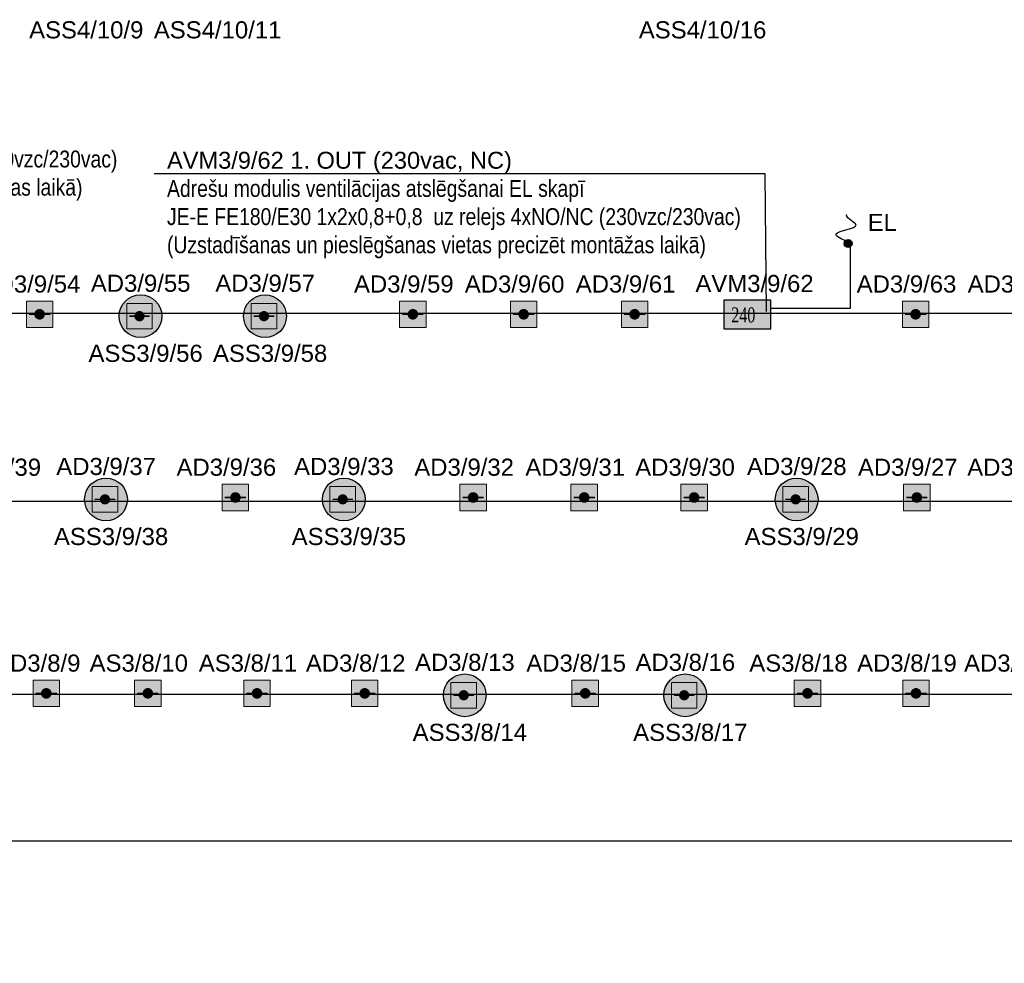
# Model space of a CAD drawing. Header units: millimetres. Extents: x -197461 to 862495, y -970068 to 63888.
# Tile 7 of 205: x -122060 to -109893, y -688896 to -677240. Entities that reach past the tile are written whole.
import ezdxf
from ezdxf import colors
from ezdxf.entities.mleader import LeaderData, LeaderLine
from ezdxf.math import Vec2, Vec3

# ---------------------------------------------------------------- set-up
doc = ezdxf.new("R2010")
doc.units = ezdxf.units.MM
doc.layers.get('0').update_dxf_attribs({"linetype": 'CONTINUOUS'})
doc.layers.add('S-STRS', color=7, linetype='CONTINUOUS', lineweight=9)
doc.layers.add('UAS', color=240, linetype='CONTINUOUS')
doc.styles.add('ARIAL', font='arialbd.ttf')
doc.styles.add('Karlis_times', font='times.ttf', dxfattribs={"height": 2.2})

# ---------------------------------------------------------------- blocks, each defined once
blk = doc.blocks.new('AD-proj')
at = {"lineweight": 5}
blk.add_lwpolyline([(-250, -250), (250, -250), (250, 250), (-250, 250)], close=True, dxfattribs=at)
at = {"const_width": 30}
blk.add_lwpolyline([(-200, 0), (200, 0)], dxfattribs=at)
at = {"const_width": 100}
blk.add_lwpolyline([(-50, 0, 1), (50, 0, 1)], format="xyb", close=True, dxfattribs=at)

msp = doc.modelspace()

# ---------------------------------------------------------------- hatches: boundary and pattern name
at = {"layer": 'S-STRS', "true_color": 0xffffff}
h = msp.add_hatch(dxfattribs=at)
h.set_pattern_fill('ANGLE', scale=0.5625)
h.set_pattern_definition([(0, (4398949.0553, 5326782.915), (0, 3.9290625), [2.8575, -1.0715625]), (90, (4398949.0553, 5326782.915), (-3.9290625, 2e-16), [2.8575, -1.0715625])])
h.paths.add_polyline_path([(-113360.8058, -680703.18933), (-113360.7437, -681059.00965), (-112777.4449, -681059.00965), (-112777.50701, -680703.12723)])
at = {"layer": 'UAS'}
h = msp.add_hatch(color=1, dxfattribs=at)
h.dxf.hatch_style = 1
h.paths.add_polyline_path([(-111872.38922, -680004.57003, 1), (-111774.15806, -680004.57003, 1)])
at = {"layer": 'UAS', "lineweight": 50, "true_color": 0xffffff}
h = msp.add_hatch(color=7, dxfattribs=at)
h.dxf.hatch_style = 1
h.paths.add_polyline_path([(-121847.22344, -680879.06878), (-121781.7525, -680879.06878, 1)], flags=16)
h.paths.add_polyline_path([(-121650.81062, -681042.74613), (-121650.81062, -680715.39143), (-121978.16532, -680715.39143), (-121978.16532, -681042.74613)])
h = msp.add_hatch(color=7, dxfattribs=at)
h.dxf.hatch_style = 1
h.paths.add_polyline_path([(-120548.28188, -680902.32092, -1), (-120611.36881, -680902.32092, -1)], flags=0)
h.paths.add_polyline_path([(-120737.54268, -680744.60358), (-120737.54268, -681060.03825), (-120422.10801, -681060.03825), (-120422.10801, -680744.60358)], flags=16)
h.paths.add_polyline_path([(-120303.24417, -680903.03809, 1), (-120831.29148, -680903.03809, 1)])
h.paths.add_polyline_path([(-120422.10801, -681060.03825), (-120737.54268, -681060.03825), (-120737.54268, -680744.60358), (-120422.10801, -680744.60358)], flags=16)
at = {"layer": 'UAS', "lineweight": 50, "true_color": 0xc7c8ca}
h = msp.add_hatch(color=9, dxfattribs=at)
h.dxf.hatch_style = 1
h.paths.add_polyline_path([(-119009.90725, -680902.32092, -1), (-119072.99419, -680902.32092, -1)], flags=0)
h.paths.add_polyline_path([(-119199.16805, -680744.60358), (-119199.16805, -681060.03825), (-118883.73339, -681060.03825), (-118883.73339, -680744.60358)], flags=16)
h.paths.add_polyline_path([(-118764.86954, -680903.03809, 1), (-119292.91685, -680903.03809, 1)])
h.paths.add_polyline_path([(-118883.73339, -681060.03825), (-119199.16805, -681060.03825), (-119199.16805, -680744.60358), (-118883.73339, -680744.60358)], flags=16)
at = {"layer": 'UAS', "lineweight": 50, "true_color": 0xffffff}
h = msp.add_hatch(color=7, dxfattribs=at)
h.dxf.hatch_style = 1
h.paths.add_polyline_path([(-117234.4321, -680879.06878), (-117168.96116, -680879.06878, 1)], flags=16)
h.paths.add_polyline_path([(-117038.01928, -681042.74613), (-117038.01928, -680715.39143), (-117365.37398, -680715.39143), (-117365.37398, -681042.74613)])
h = msp.add_hatch(color=7, dxfattribs=at)
h.dxf.hatch_style = 1
h.paths.add_polyline_path([(-115865.47388, -680879.06878), (-115800.00294, -680879.06878, 1)], flags=16)
h.paths.add_polyline_path([(-115669.06106, -681042.74613), (-115669.06106, -680715.39143), (-115996.41576, -680715.39143), (-115996.41576, -681042.74613)])
h = msp.add_hatch(color=7, dxfattribs=at)
h.dxf.hatch_style = 1
h.paths.add_polyline_path([(-114494.06035, -680879.06878), (-114428.58941, -680879.06878, 1)], flags=16)
h.paths.add_polyline_path([(-114297.64753, -681042.74613), (-114297.64753, -680715.39143), (-114625.00223, -680715.39143), (-114625.00223, -681042.74613)])
h = msp.add_hatch(color=7, dxfattribs=at)
h.dxf.hatch_style = 1
h.paths.add_polyline_path([(-111022.43582, -680879.06878), (-110956.96488, -680879.06878, 1)], flags=16)
h.paths.add_polyline_path([(-110826.02301, -681042.74613), (-110826.02301, -680715.39143), (-111153.3777, -680715.39143), (-111153.3777, -681042.74613)])
at = {"layer": 'UAS', "lineweight": 50, "true_color": 0xc7c8ca}
h = msp.add_hatch(color=9, dxfattribs=at)
h.dxf.hatch_style = 1
h.paths.add_polyline_path([(-120975.07618, -683165.53274, -1), (-121038.16312, -683165.53274, -1)], flags=0)
h.paths.add_polyline_path([(-121164.33698, -683007.81541), (-121164.33698, -683323.25007), (-120848.90232, -683323.25007), (-120848.90232, -683007.81541)], flags=16)
h.paths.add_polyline_path([(-120730.03847, -683166.24992, 1), (-121258.08578, -683166.24992, 1)])
h.paths.add_polyline_path([(-120848.90232, -683323.25007), (-121164.33698, -683323.25007), (-121164.33698, -683007.81541), (-120848.90232, -683007.81541)], flags=16)
at = {"layer": 'UAS', "lineweight": 50, "true_color": 0xffffff}
h = msp.add_hatch(color=7, dxfattribs=at)
h.dxf.hatch_style = 1
h.paths.add_polyline_path([(-118036.99057, -683165.53274, -1), (-118100.0775, -683165.53274, -1)], flags=0)
h.paths.add_polyline_path([(-118226.25137, -683007.81541), (-118226.25137, -683323.25007), (-117910.81671, -683323.25007), (-117910.81671, -683007.81541)], flags=16)
h.paths.add_polyline_path([(-117791.95286, -683166.24992, 1), (-118320.00017, -683166.24992, 1)])
h.paths.add_polyline_path([(-117910.81671, -683323.25007), (-118226.25137, -683323.25007), (-118226.25137, -683007.81541), (-117910.81671, -683007.81541)], flags=16)
h = msp.add_hatch(color=7, dxfattribs=at)
h.dxf.hatch_style = 1
h.paths.add_polyline_path([(-112440.54057, -683165.53274, -1), (-112503.6275, -683165.53274, -1)], flags=0)
h.paths.add_polyline_path([(-112629.80137, -683007.81541), (-112629.80137, -683323.25007), (-112314.3667, -683323.25007), (-112314.3667, -683007.81541)], flags=16)
h.paths.add_polyline_path([(-112195.50286, -683166.24992, 1), (-112723.55017, -683166.24992, 1)])
h.paths.add_polyline_path([(-112314.3667, -683323.25007), (-112629.80137, -683323.25007), (-112629.80137, -683007.81541), (-112314.3667, -683007.81541)], flags=16)
h = msp.add_hatch(color=7, dxfattribs=at)
h.dxf.hatch_style = 1
h.paths.add_polyline_path([(-119427.33105, -683142.2806), (-119361.86012, -683142.2806, 1)], flags=16)
h.paths.add_polyline_path([(-119230.91824, -683305.95795), (-119230.91824, -682978.60325), (-119558.27293, -682978.60325), (-119558.27293, -683305.95795)])
h = msp.add_hatch(color=7, dxfattribs=at)
h.dxf.hatch_style = 1
h.paths.add_polyline_path([(-116489.24544, -683142.2806), (-116423.77451, -683142.2806, 1)], flags=16)
h.paths.add_polyline_path([(-116292.83263, -683305.95795), (-116292.83263, -682978.60325), (-116620.18732, -682978.60325), (-116620.18732, -683305.95795)])
h = msp.add_hatch(color=7, dxfattribs=at)
h.dxf.hatch_style = 1
h.paths.add_polyline_path([(-115116.91117, -683142.2806), (-115051.44023, -683142.2806, 1)], flags=16)
h.paths.add_polyline_path([(-114920.49835, -683305.95795), (-114920.49835, -682978.60325), (-115247.85305, -682978.60325), (-115247.85305, -683305.95795)])
h = msp.add_hatch(color=7, dxfattribs=at)
h.dxf.hatch_style = 1
h.paths.add_polyline_path([(-113759.06323, -683142.2806), (-113693.59229, -683142.2806, 1)], flags=16)
h.paths.add_polyline_path([(-113562.65041, -683305.95795), (-113562.65041, -682978.60325), (-113890.00511, -682978.60325), (-113890.00511, -683305.95795)])
h = msp.add_hatch(color=7, dxfattribs=at)
h.dxf.hatch_style = 1
h.paths.add_polyline_path([(-111007.2129, -683142.2806), (-110941.74196, -683142.2806, 1)], flags=16)
h.paths.add_polyline_path([(-110810.80008, -683305.95795), (-110810.80008, -682978.60325), (-111138.15478, -682978.60325), (-111138.15478, -683305.95795)])
at = {"layer": 'UAS', "lineweight": 50, "true_color": 0xc7c8ca}
h = msp.add_hatch(color=9, dxfattribs=at)
h.dxf.hatch_style = 1
h.paths.add_polyline_path([(-116542.13632, -685585.04588, -1), (-116605.22325, -685585.04588, -1)], flags=0)
h.paths.add_polyline_path([(-116731.39712, -685427.32854), (-116731.39712, -685742.76321), (-116415.96245, -685742.76321), (-116415.96245, -685427.32854)], flags=16)
h.paths.add_polyline_path([(-116297.09861, -685585.76305, 1), (-116825.14592, -685585.76305, 1)])
h.paths.add_polyline_path([(-116415.96245, -685742.76321), (-116731.39712, -685742.76321), (-116731.39712, -685427.32854), (-116415.96245, -685427.32854)], flags=16)
h = msp.add_hatch(color=9, dxfattribs=at)
h.dxf.hatch_style = 1
h.paths.add_polyline_path([(-113817.72408, -685585.04588, -1), (-113880.81101, -685585.04588, -1)], flags=0)
h.paths.add_polyline_path([(-114006.98488, -685427.32854), (-114006.98488, -685742.76321), (-113691.55021, -685742.76321), (-113691.55021, -685427.32854)], flags=16)
h.paths.add_polyline_path([(-113572.68637, -685585.76305, 1), (-114100.73368, -685585.76305, 1)])
h.paths.add_polyline_path([(-113691.55021, -685742.76321), (-114006.98488, -685742.76321), (-114006.98488, -685427.32854), (-113691.55021, -685427.32854)], flags=16)
at = {"layer": 'UAS', "lineweight": 50, "true_color": 0xffffff}
h = msp.add_hatch(color=7, dxfattribs=at)
h.dxf.hatch_style = 1
h.paths.add_polyline_path([(-121764.04981, -685561.79374), (-121698.57887, -685561.79374, 1)], flags=16)
h.paths.add_polyline_path([(-121567.63699, -685725.47109), (-121567.63699, -685398.11639), (-121894.99168, -685398.11639), (-121894.99168, -685725.47109)])
h = msp.add_hatch(color=7, dxfattribs=at)
h.dxf.hatch_style = 1
h.paths.add_polyline_path([(-120509.57042, -685561.79374), (-120444.09948, -685561.79374, 1)], flags=16)
h.paths.add_polyline_path([(-120313.15761, -685725.47109), (-120313.15761, -685398.11639), (-120640.5123, -685398.11639), (-120640.5123, -685725.47109)])
h = msp.add_hatch(color=7, dxfattribs=at)
h.dxf.hatch_style = 1
h.paths.add_polyline_path([(-119160.43883, -685561.79374), (-119094.96789, -685561.79374, 1)], flags=16)
h.paths.add_polyline_path([(-118964.02601, -685725.47109), (-118964.02601, -685398.11639), (-119291.38071, -685398.11639), (-119291.38071, -685725.47109)])
h = msp.add_hatch(color=7, dxfattribs=at)
h.dxf.hatch_style = 1
h.paths.add_polyline_path([(-117829.35377, -685561.79374), (-117763.88283, -685561.79374, 1)], flags=16)
h.paths.add_polyline_path([(-117632.94095, -685725.47109), (-117632.94095, -685398.11639), (-117960.29565, -685398.11639), (-117960.29565, -685725.47109)])
h = msp.add_hatch(color=7, dxfattribs=at)
h.dxf.hatch_style = 1
h.paths.add_polyline_path([(-115104.94153, -685561.79374), (-115039.47059, -685561.79374, 1)], flags=16)
h.paths.add_polyline_path([(-114908.52872, -685725.47109), (-114908.52872, -685398.11639), (-115235.88341, -685398.11639), (-115235.88341, -685725.47109)])
h = msp.add_hatch(color=7, dxfattribs=at)
h.dxf.hatch_style = 1
h.paths.add_polyline_path([(-112357.75629, -685561.79374), (-112292.28536, -685561.79374, 1)], flags=16)
h.paths.add_polyline_path([(-112161.34348, -685725.47109), (-112161.34348, -685398.11639), (-112488.69817, -685398.11639), (-112488.69817, -685725.47109)])
h = msp.add_hatch(color=7, dxfattribs=at)
h.dxf.hatch_style = 1
h.paths.add_polyline_path([(-111017.58659, -685561.79374), (-110952.11565, -685561.79374, 1)], flags=16)
h.paths.add_polyline_path([(-110821.17377, -685725.47109), (-110821.17377, -685398.11639), (-111148.52846, -685398.11639), (-111148.52846, -685725.47109)])

# ---------------------------------------------------------------- linework, layer by layer
at = {"layer": 'UAS', "color": 1}
msp.add_lwpolyline([(-132751.52693, -700833.8171), (-130933.00141, -700833.8171), (-130933.00141, -687382.16858), (-60974.58347, -687382.16858), (-60974.58347, -685557.34591), (-105416.74223, -685557.34591), (-105416.74223, -683122.64493), (-61063.77261, -683122.64493), (-61063.77261, -680867.69462), (-130762.66426, -680867.69462), (-130762.66426, -683188.34767), (-105616.17481, -683188.34767), (-105616.17481, -685576.06646), (-131263.54755, -685576.06646), (-131263.54755, -700601.07585), (-132767.3023, -700601.07585)], dxfattribs=at)
msp.add_circle((-111823.27364, -680004.57003), 49.11558, dxfattribs=at)
at = {"layer": 'UAS', "color": 1, "lineweight": 30}
for centre in [(-120567.26783, -680903.03809), (-119028.8932, -680903.03809), (-120994.06213, -683166.24992), (-118055.97652, -683166.24992), (-112459.52652, -683166.24992), (-116561.12226, -685585.76305), (-113836.71003, -685585.76305)]:
    msp.add_circle(centre, 264.02365, dxfattribs=at)
at = {"layer": 'UAS', "color": 1}
msp.add_spline([(-111819.55202, -679984.89409), (-111971.18122, -679886.6108), (-111725.30657, -679773.98415), (-111844.15012, -679647.0302), (-111844.15012, -679644.99033)], degree=3, dxfattribs=at)

# ---------------------------------------------------------------- block references
at = {"layer": 'UAS'}
for p, xscale, yscale, zscale in [((-121814.48797, -680879.06878), 0.6547093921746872, 0.6547093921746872, 0.6547093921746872), ((-117201.69663, -680879.06878), 0.6547093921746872, 0.6547093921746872, 0.6547093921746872), ((-115832.73841, -680879.06878), 0.6547093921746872, 0.6547093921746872, 0.6547093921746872), ((-114461.32488, -680879.06878), 0.6547093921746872, 0.6547093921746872, 0.6547093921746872), ((-110989.70035, -680879.06878), 0.6547093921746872, 0.6547093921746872, 0.6547093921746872), ((-120579.82535, -680902.32092), 0.6308693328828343, 0.6308693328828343, 0.6308693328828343), ((-119041.45072, -680902.32092), 0.6308693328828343, 0.6308693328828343, 0.6308693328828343), ((-121006.61965, -683165.53274), 0.6308693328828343, 0.6308693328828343, 0.6308693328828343), ((-119394.59559, -683142.2806), 0.6547093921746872, 0.6547093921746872, 0.6547093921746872), ((-118068.53404, -683165.53274), 0.6308693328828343, 0.6308693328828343, 0.6308693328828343), ((-116456.50998, -683142.2806), 0.6547093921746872, 0.6547093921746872, 0.6547093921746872), ((-115084.1757, -683142.2806), 0.6547093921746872, 0.6547093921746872, 0.6547093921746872), ((-113726.32776, -683142.2806), 0.6547093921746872, 0.6547093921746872, 0.6547093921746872), ((-112472.08404, -683165.53274), 0.6308693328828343, 0.6308693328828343, 0.6308693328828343), ((-110974.47743, -683142.2806), 0.6547093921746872, 0.6547093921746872, 0.6547093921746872), ((-121731.31434, -685561.79374), 0.6547093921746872, 0.6547093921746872, 0.6547093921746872), ((-120476.83495, -685561.79374), 0.6547093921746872, 0.6547093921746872, 0.6547093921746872), ((-119127.70336, -685561.79374), 0.6547093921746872, 0.6547093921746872, 0.6547093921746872), ((-117796.6183, -685561.79374), 0.6547093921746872, 0.6547093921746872, 0.6547093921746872), ((-116573.67978, -685585.04588), 0.6308693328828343, 0.6308693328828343, 0.6308693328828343), ((-115072.20606, -685561.79374), 0.6547093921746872, 0.6547093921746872, 0.6547093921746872), ((-113849.26755, -685585.04588), 0.6308693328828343, 0.6308693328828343, 0.6308693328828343), ((-112325.02083, -685561.79374), 0.6547093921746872, 0.6547093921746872, 0.6547093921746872), ((-110984.85112, -685561.79374), 0.6547093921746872, 0.6547093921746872, 0.6547093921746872)]:
    msp.add_blockref('AD-proj', p, dxfattribs=dict(at, xscale=xscale, yscale=yscale, zscale=zscale))

# ---------------------------------------------------------------- texts
at = {"layer": 'UAS', "color": 1, "style": 'Karlis_times', "width": 0.7}
msp.add_text('240', height=186.805669, dxfattribs=at).set_placement((-113266.57147, -680980.496))
at = {"layer": 'UAS', "color": 251, "linetype": 'Continuous', "lineweight": 20, "true_color": 0x636466, "char_height": 211.43847656, "attachment_point": 5, "style": 'ARIAL', "bg_fill": 3, "box_fill_scale": 1.1, "bg_fill_color": 256, "bg_fill_transparency": 0}
for s, insert, width in [('\\A1;{\\fArial|b0|i0|c186|p34;\\C1;ASS\\fArial|b0|i0|c0|p34;4\\fArial|b0|i0|c186|p34;/\\fArial|b0|i0|c0|p34;10\\fArial|b0|i0|c186|p34;/\\fArial|b0|i0|c0|p34;9}', (-121237.83262, -677366.92548), 1193.7764465), ('\\A1;{\\fArial|b0|i0|c186|p34;\\C1;ASS\\fArial|b0|i0|c0|p34;4\\fArial|b0|i0|c186|p34;/\\fArial|b0|i0|c0|p34;10\\fArial|b0|i0|c186|p34;/\\fArial|b0|i0|c0|p34;11}', (-119614.56564, -677366.92548), 1193.7764465), ('\\A1;{\\fArial|b0|i0|c186|p34;\\C1;ASS\\fArial|b0|i0|c0|p34;4\\fArial|b0|i0|c186|p34;/\\fArial|b0|i0|c0|p34;10\\fArial|b0|i0|c186|p34;/\\fArial|b0|i0|c0|p34;16}', (-113621.58303, -677366.92548), 1193.7764465), ('\\A1;{\\fArial|b0|i0|c186|p34;\\C1;AD\\fArial|b0|i0|c0|p34;3\\fArial|b0|i0|c186|p34;/\\fArial|b0|i0|c0|p34;9\\fArial|b0|i0|c186|p34;/\\fArial|b0|i0|c0|p34;64}', (-109730.15529, -680506.41123), 1215.9875825)]:
    msp.add_mtext(s, dxfattribs=dict(at, insert=insert, width=width))

# ---------------------------------------------------------------- leaders
at = {"layer": 'UAS', "color": 18, "true_color": 0x000000}
ml = msp.add_multileader_mtext('Standard', dxfattribs=at)
ml.set_content('\\A1;{\\fArial|b0|i0|c186|p34;\\C1;AVM3/9/48 \\C7;1. OUT (230vac, NC)\\fArial|b0|i0|c0|p34;\\P\\fArial Narrow|b0|i0|c0|p34;\\C256;\\c0;Adre\\fArial Narrow|b0|i0|c186|p34;šu modulis ventilācijas atslēgšanai EL skapī\\fArial Narrow|b0|i0|c0|p34;\\P\\fArial Narrow|b0|i0|c186|p34;JE-E FE180/E30 1x2x0,8+0,8 \\fArial Narrow|b0|i0|c0|p34; uz relejs 4xNO/NC (230vzc/230vac)\\fArial Narrow|b0|i0|c186|p34;\\P\\fArial Narrow|b0|i0|c0|p34;(\\fArial Narrow|b0|i0|c186|p34;Uzstadīšanas un pieslēgšanas vietas precizēt montāžas laikā)}', color=(41, 19, 236))
ml.set_leader_properties()
ml.build(insert=Vec2(0, 0))
ml.multileader.update_dxf_attribs({"text_right_attachment_type": 6, "dogleg_length": 0.36, "arrow_head_size": 166.99834})
ctx = ml.context
ctx.base_point, ctx.char_height, ctx.arrow_head_size, ctx.landing_gap_size, ctx.plane_origin = Vec3(-128027.19013, -678295.79214), 208.74792195, 166.99834, 83.49917, Vec3(-123161.86269, -706038.69463)
ctx.right_attachment = 6
notes = []
notes.append((ctx, [(0, (1, 1, 0), (-128263.16519, -678295.79214), (1, 0), 235.97506, [(0, [(-128488.55592, -680832.95173)], 0, [])])]))
ctx.mtext.insert, ctx.mtext.width, ctx.mtext.flow_direction = Vec3(-127943.69096, -678160.73252), 7158.7904369, 5
for ctx, leaders in notes:
    for number, flags, end, landing, length, lines in leaders:
        leader = LeaderData()
        leader.index, (leader.has_last_leader_line, leader.has_dogleg_vector, leader.attachment_direction) = number, flags
        leader.last_leader_point, leader.dogleg_vector, leader.dogleg_length = Vec3(end), Vec3(landing), length
        for number, points, colour, breaks in lines:
            line = LeaderLine()
            line.index, line.vertices, line.color, line.breaks = number, Vec3.list(points), colors.encode_raw_color(colour), breaks
            leader.lines.append(line)
        ctx.leaders.append(leader)

# ---------------------------------------------------------------- next in the draw order: texts
at = {"layer": 'UAS', "color": 251, "linetype": 'Continuous', "lineweight": 20, "true_color": 0x636466, "attachment_point": 5, "style": 'ARIAL', "bg_fill": 3, "box_fill_scale": 1.1, "bg_fill_color": 256, "bg_fill_transparency": 0}
for s, insert, char_height, width in [('\\A1;{\\fArial|b0|i0|c186|p34;\\C5;EL}', (-111400.9257, -679744.76872), 211.4384766, 556.1633649), ('\\A1;{\\fArial|b0|i0|c186|p34;\\C1;AD\\fArial|b0|i0|c0|p34;3\\fArial|b0|i0|c186|p34;/\\fArial|b0|i0|c0|p34;9\\fArial|b0|i0|c186|p34;/\\fArial|b0|i0|c0|p34;57}', (-119027.0462, -680496.98746), 211.43847656, 1384.0133841), ('\\A1;{\\fArial|b0|i0|c186|p34;\\C1;AD\\fArial|b0|i0|c0|p34;3\\fArial|b0|i0|c186|p34;/\\fArial|b0|i0|c0|p34;9\\fArial|b0|i0|c186|p34;/\\fArial|b0|i0|c0|p34;54}', (-121926.35644, -680506.41123), 211.43847656, 1215.9875825), ('\\A1;{\\fArial|b0|i0|c186|p34;\\C1;AD\\fArial|b0|i0|c0|p34;3\\fArial|b0|i0|c186|p34;/\\fArial|b0|i0|c0|p34;9\\fArial|b0|i0|c186|p34;/\\fArial|b0|i0|c0|p34;59}', (-117313.5651, -680506.41123), 211.43847656, 1215.9875825), ('\\A1;{\\fArial|b0|i0|c186|p34;\\C1;AD\\fArial|b0|i0|c0|p34;3\\fArial|b0|i0|c186|p34;/\\fArial|b0|i0|c0|p34;9\\fArial|b0|i0|c186|p34;/\\fArial|b0|i0|c0|p34;60}', (-115944.60688, -680506.41123), 211.43847656, 1215.9875825), ('\\A1;{\\fArial|b0|i0|c186|p34;\\C1;AD\\fArial|b0|i0|c0|p34;3\\fArial|b0|i0|c186|p34;/\\fArial|b0|i0|c0|p34;9\\fArial|b0|i0|c186|p34;/\\fArial|b0|i0|c0|p34;61}', (-114573.19334, -680506.41123), 211.43847656, 1215.9875825), ('\\A1;{\\fArial|b0|i0|c186|p34;\\C1;AD\\fArial|b0|i0|c0|p34;3\\fArial|b0|i0|c186|p34;/\\fArial|b0|i0|c0|p34;9\\fArial|b0|i0|c186|p34;/\\fArial|b0|i0|c0|p34;63}', (-111101.56882, -680506.41123), 211.43847656, 1215.9875825), ('\\A1;{\\fArial|b0|i0|c186|p34;\\C1;ASS\\fArial|b0|i0|c0|p34;3\\fArial|b0|i0|c186|p34;/\\fArial|b0|i0|c0|p34;9\\fArial|b0|i0|c186|p34;/\\fArial|b0|i0|c0|p34;56}', (-120504.12454, -681362.38642), 211.43847656, 1193.7764465), ('\\A1;{\\fArial|b0|i0|c186|p34;\\C1;ASS\\fArial|b0|i0|c0|p34;3\\fArial|b0|i0|c186|p34;/\\fArial|b0|i0|c0|p34;9\\fArial|b0|i0|c186|p34;/\\fArial|b0|i0|c0|p34;58}', (-118965.74991, -681362.38642), 211.43847656, 1193.7764465), ('\\A1;{\\fArial|b0|i0|c186|p34;\\C1;AD\\fArial|b0|i0|c0|p34;3\\fArial|b0|i0|c186|p34;/\\fArial|b0|i0|c0|p34;9\\fArial|b0|i0|c186|p34;/\\fArial|b0|i0|c0|p34;39}', (-122411.58712, -682769.62305), 211.43847656, 1215.9875825), ('\\A1;{\\fArial|b0|i0|c186|p34;\\C1;AD\\fArial|b0|i0|c0|p34;3\\fArial|b0|i0|c186|p34;/\\fArial|b0|i0|c0|p34;9\\fArial|b0|i0|c186|p34;/\\fArial|b0|i0|c0|p34;37}', (-120992.21513, -682760.19929), 211.43847656, 1384.0133841), ('\\A1;{\\fArial|b0|i0|c186|p34;\\C1;AD\\fArial|b0|i0|c0|p34;3\\fArial|b0|i0|c186|p34;/\\fArial|b0|i0|c0|p34;9\\fArial|b0|i0|c186|p34;/\\fArial|b0|i0|c0|p34;36}', (-119506.46405, -682769.62305), 211.43847656, 1215.9875825), ('\\A1;{\\fArial|b0|i0|c186|p34;\\C1;AD\\fArial|b0|i0|c0|p34;3\\fArial|b0|i0|c186|p34;/\\fArial|b0|i0|c0|p34;9\\fArial|b0|i0|c186|p34;/\\fArial|b0|i0|c0|p34;33}', (-118054.12952, -682760.19929), 211.43847656, 1384.0133841), ('\\A1;{\\fArial|b0|i0|c186|p34;\\C1;AD\\fArial|b0|i0|c0|p34;3\\fArial|b0|i0|c186|p34;/\\fArial|b0|i0|c0|p34;9\\fArial|b0|i0|c186|p34;/\\fArial|b0|i0|c0|p34;32}', (-116568.37844, -682769.62305), 211.43847656, 1215.9875825), ('\\A1;{\\fArial|b0|i0|c186|p34;\\C1;AD\\fArial|b0|i0|c0|p34;3\\fArial|b0|i0|c186|p34;/\\fArial|b0|i0|c0|p34;9\\fArial|b0|i0|c186|p34;/\\fArial|b0|i0|c0|p34;31}', (-115196.04417, -682769.62305), 211.43847656, 1215.9875825), ('\\A1;{\\fArial|b0|i0|c186|p34;\\C1;AD\\fArial|b0|i0|c0|p34;3\\fArial|b0|i0|c186|p34;/\\fArial|b0|i0|c0|p34;9\\fArial|b0|i0|c186|p34;/\\fArial|b0|i0|c0|p34;27}', (-111086.3459, -682769.62305), 211.43847656, 1215.9875825), ('\\A1;{\\fArial|b0|i0|c186|p34;\\C1;AD\\fArial|b0|i0|c0|p34;3\\fArial|b0|i0|c186|p34;/\\fArial|b0|i0|c0|p34;9\\fArial|b0|i0|c186|p34;/\\fArial|b0|i0|c0|p34;26}', (-109735.67974, -682769.62305), 211.43847656, 1215.9875825), ('\\A1;{\\fArial|b0|i0|c186|p34;\\C1;ASS\\fArial|b0|i0|c0|p34;3\\fArial|b0|i0|c186|p34;/\\fArial|b0|i0|c0|p34;9\\fArial|b0|i0|c186|p34;/\\fArial|b0|i0|c0|p34;38}', (-120930.91884, -683625.59825), 211.43847656, 1193.7764465), ('\\A1;{\\fArial|b0|i0|c186|p34;\\C1;ASS\\fArial|b0|i0|c0|p34;3\\fArial|b0|i0|c186|p34;/\\fArial|b0|i0|c0|p34;9\\fArial|b0|i0|c186|p34;/\\fArial|b0|i0|c0|p34;35}', (-117992.83323, -683625.59825), 211.43847656, 1193.7764465), ('\\A1;{\\fArial|b0|i0|c186|p34;\\C1;ASS\\fArial|b0|i0|c0|p34;3\\fArial|b0|i0|c186|p34;/\\fArial|b0|i0|c0|p34;9\\fArial|b0|i0|c186|p34;/\\fArial|b0|i0|c0|p34;29}', (-112396.38322, -683625.59825), 211.43847656, 1193.7764465), ('\\A1;{\\fArial|b0|i0|c186|p34;\\C1;AD\\fArial|b0|i0|c0|p34;3\\fArial|b0|i0|c186|p34;/\\fArial|b0|i0|c0|p34;8\\fArial|b0|i0|c186|p34;/\\fArial|b0|i0|c0|p34;9}', (-121843.1828, -685189.13619), 211.43847656, 1215.9875825), ('\\A1;{\\fArial|b0|i0|c186|p34;\\C1;A\\fArial|b0|i0|c0|p34;S3\\fArial|b0|i0|c186|p34;/\\fArial|b0|i0|c0|p34;8\\fArial|b0|i0|c186|p34;/\\fArial|b0|i0|c0|p34;11}', (-119239.57183, -685189.13619), 211.43847656, 1215.9875825), ('\\A1;{\\fArial|b0|i0|c186|p34;\\C1;AD\\fArial|b0|i0|c0|p34;3\\fArial|b0|i0|c186|p34;/\\fArial|b0|i0|c0|p34;8\\fArial|b0|i0|c186|p34;/\\fArial|b0|i0|c0|p34;12}', (-117908.48677, -685189.13619), 211.43847656, 1215.9875825), ('\\A1;{\\fArial|b0|i0|c186|p34;\\C1;AD\\fArial|b0|i0|c0|p34;3\\fArial|b0|i0|c186|p34;/\\fArial|b0|i0|c0|p34;8\\fArial|b0|i0|c186|p34;/\\fArial|b0|i0|c0|p34;19}', (-111096.71958, -685189.13619), 211.43847656, 1215.9875825), ('\\A1;{\\fArial|b0|i0|c186|p34;\\C1;AD\\fArial|b0|i0|c0|p34;3\\fArial|b0|i0|c186|p34;/\\fArial|b0|i0|c0|p34;8\\fArial|b0|i0|c186|p34;/\\fArial|b0|i0|c0|p34;20}', (-109774.65779, -685189.13619), 211.43847656, 1215.9875825), ('\\A1;{\\fArial|b0|i0|c186|p34;\\C1;ASS\\fArial|b0|i0|c0|p34;3\\fArial|b0|i0|c186|p34;/\\fArial|b0|i0|c0|p34;8\\fArial|b0|i0|c186|p34;/\\fArial|b0|i0|c0|p34;14}', (-116497.97897, -686045.11138), 211.43847656, 1193.7764465), ('\\A1;{\\fArial|b0|i0|c186|p34;\\C1;ASS\\fArial|b0|i0|c0|p34;3\\fArial|b0|i0|c186|p34;/\\fArial|b0|i0|c0|p34;8\\fArial|b0|i0|c186|p34;/\\fArial|b0|i0|c0|p34;17}', (-113773.56674, -686045.11138), 211.43847656, 1193.7764465)]:
    msp.add_mtext(s, dxfattribs=dict(at, insert=insert, char_height=char_height, width=width))
at = {"layer": 'UAS', "color": 251, "linetype": 'Continuous', "lineweight": 20, "true_color": 0x636466, "insert": (-112980.01337, -680500.04839), "char_height": 211.43847656, "attachment_point": 5, "style": 'ARIAL', "bg_fill": 3, "box_fill_scale": 1.1, "bg_fill_color": 256, "bg_fill_transparency": 0}
msp.add_mtext('\\A1;{\\fArial|b0|i0|c186|p34;\\C1;AVM\\fArial|b0|i0|c0|p34;3\\fArial|b0|i0|c186|p34;/\\fArial|b0|i0|c0|p34;9\\fArial|b0|i0|c186|p34;/\\fArial|b0|i0|c0|p34;62}', dxfattribs=at)

# ---------------------------------------------------------------- next in the draw order: linework, layer by layer
at = {"layer": 'UAS', "color": 5}
msp.add_lwpolyline([(-111798.21474, -680014.03197), (-111798.21474, -680807.61436), (-112784.65921, -680807.61436)], dxfattribs=at)
at = {"layer": 'UAS', "color": 1, "ltscale": 0.2}
msp.add_lwpolyline([(-112777.50701, -680703.12723), (-113360.8058, -680703.18933), (-113360.7437, -681059.00965), (-112777.4449, -681059.00965)], close=True, dxfattribs=at)

# ---------------------------------------------------------------- next in the draw order: texts
at = {"layer": 'UAS', "color": 251, "linetype": 'Continuous', "lineweight": 20, "true_color": 0x636466, "char_height": 211.43847656, "attachment_point": 5, "style": 'ARIAL', "bg_fill": 3, "box_fill_scale": 1.1, "bg_fill_color": 256, "bg_fill_transparency": 0}
for s, insert, width in [('\\A1;{\\fArial|b0|i0|c186|p34;\\C1;AD\\fArial|b0|i0|c0|p34;3\\fArial|b0|i0|c186|p34;/\\fArial|b0|i0|c0|p34;9\\fArial|b0|i0|c186|p34;/\\fArial|b0|i0|c0|p34;55}', (-120565.42083, -680496.98746), 1384.0133841), ('\\A1;{\\fArial|b0|i0|c186|p34;\\C1;AD\\fArial|b0|i0|c0|p34;3\\fArial|b0|i0|c186|p34;/\\fArial|b0|i0|c0|p34;9\\fArial|b0|i0|c186|p34;/\\fArial|b0|i0|c0|p34;28}', (-112457.67952, -682760.19929), 1384.0133841), ('\\A1;{\\fArial|b0|i0|c186|p34;\\C1;A\\fArial|b0|i0|c0|p34;S3\\fArial|b0|i0|c186|p34;/\\fArial|b0|i0|c0|p34;8\\fArial|b0|i0|c186|p34;/\\fArial|b0|i0|c0|p34;10}', (-120588.70342, -685189.13619), 1215.9875825), ('\\A1;{\\fArial|b0|i0|c186|p34;\\C1;AD\\fArial|b0|i0|c0|p34;3\\fArial|b0|i0|c186|p34;/\\fArial|b0|i0|c0|p34;8\\fArial|b0|i0|c186|p34;/\\fArial|b0|i0|c0|p34;13}', (-116559.27527, -685179.71242), 1384.0133841)]:
    msp.add_mtext(s, dxfattribs=dict(at, insert=insert, width=width))

# ---------------------------------------------------------------- next in the draw order: texts
at = {"layer": 'UAS', "color": 251, "linetype": 'Continuous', "lineweight": 20, "true_color": 0x636466, "char_height": 211.43847656, "width": 1215.9875825, "attachment_point": 5, "style": 'ARIAL', "bg_fill": 3, "box_fill_scale": 1.1, "bg_fill_color": 256, "bg_fill_transparency": 0}
for s, insert in [('\\A1;{\\fArial|b0|i0|c186|p34;\\C1;AD\\fArial|b0|i0|c0|p34;3\\fArial|b0|i0|c186|p34;/\\fArial|b0|i0|c0|p34;9\\fArial|b0|i0|c186|p34;/\\fArial|b0|i0|c0|p34;30}', (-113838.19623, -682769.62305)), ('\\A1;{\\fArial|b0|i0|c186|p34;\\C1;AD\\fArial|b0|i0|c0|p34;3\\fArial|b0|i0|c186|p34;/\\fArial|b0|i0|c0|p34;8\\fArial|b0|i0|c186|p34;/\\fArial|b0|i0|c0|p34;15}', (-115184.07453, -685189.13619))]:
    msp.add_mtext(s, dxfattribs=dict(at, insert=insert))

# ---------------------------------------------------------------- next in the draw order: leaders
at = {"layer": 'UAS', "color": 18, "true_color": 0x000000}
ml = msp.add_multileader_mtext('Standard', dxfattribs=at)
ml.set_content('\\A1;{\\fArial|b0|i0|c186|p34;\\C1;AVM3/9/\\fArial|b0|i0|c0|p34;62\\fArial|b0|i0|c186|p34; \\C7;1. OUT (230vac, NC)\\fArial|b0|i0|c0|p34;\\P\\fArial Narrow|b0|i0|c0|p34;\\C256;\\c0;Adre\\fArial Narrow|b0|i0|c186|p34;šu modulis ventilācijas atslēgšanai EL skapī\\fArial Narrow|b0|i0|c0|p34;\\P\\fArial Narrow|b0|i0|c186|p34;JE-E FE180/E30 1x2x0,8+0,8 \\fArial Narrow|b0|i0|c0|p34; uz relejs 4xNO/NC (230vzc/230vac)\\fArial Narrow|b0|i0|c186|p34;\\P\\fArial Narrow|b0|i0|c0|p34;(\\fArial Narrow|b0|i0|c186|p34;Uzstadīšanas un pieslēgšanas vietas precizēt montāžas laikā)}', color=(41, 19, 236))
ml.set_leader_properties()
ml.build(insert=Vec2(0, 0))
ml.multileader.update_dxf_attribs({"text_right_attachment_type": 6, "dogleg_length": 0.36, "arrow_head_size": 166.99834})
ctx = ml.context
ctx.base_point, ctx.char_height, ctx.arrow_head_size, ctx.landing_gap_size, ctx.plane_origin = Vec3(-120323.22459, -679007.11749), 208.74792195, 166.99834, 83.49917, Vec3(-115457.89714, -706750.01998)
ctx.right_attachment = 6
notes = []
notes.append((ctx, [(1, (1, 1, 0), (-112849.44931, -679142.17711), (-1, 0), 235.97506, [(0, [(-112830.79702, -681012.28516)], 0, [])])]))
ctx.mtext.insert, ctx.mtext.width, ctx.mtext.flow_direction = Vec3(-120239.72542, -678872.05787), 7158.7904369, 5
for ctx, leaders in notes:
    for number, flags, end, landing, length, lines in leaders:
        leader = LeaderData()
        leader.index, (leader.has_last_leader_line, leader.has_dogleg_vector, leader.attachment_direction) = number, flags
        leader.last_leader_point, leader.dogleg_vector, leader.dogleg_length = Vec3(end), Vec3(landing), length
        for number, points, colour, breaks in lines:
            line = LeaderLine()
            line.index, line.vertices, line.color, line.breaks = number, Vec3.list(points), colors.encode_raw_color(colour), breaks
            leader.lines.append(line)
        ctx.leaders.append(leader)

# ---------------------------------------------------------------- next in the draw order: texts
at = {"layer": 'UAS', "color": 251, "linetype": 'Continuous', "lineweight": 20, "true_color": 0x636466, "insert": (-113834.86303, -685179.71242), "char_height": 211.43847656, "width": 1384.0133841, "attachment_point": 5, "style": 'ARIAL', "bg_fill": 3, "box_fill_scale": 1.1, "bg_fill_color": 256, "bg_fill_transparency": 0}
msp.add_mtext('\\A1;{\\fArial|b0|i0|c186|p34;\\C1;AD\\fArial|b0|i0|c0|p34;3\\fArial|b0|i0|c186|p34;/\\fArial|b0|i0|c0|p34;8\\fArial|b0|i0|c186|p34;/\\fArial|b0|i0|c0|p34;16}', dxfattribs=at)

# ---------------------------------------------------------------- next in the draw order: texts
at = {"layer": 'UAS', "color": 251, "linetype": 'Continuous', "lineweight": 20, "true_color": 0x636466, "insert": (-112436.88929, -685189.13619), "char_height": 211.43847656, "width": 1215.9875825, "attachment_point": 5, "style": 'ARIAL', "bg_fill": 3, "box_fill_scale": 1.1, "bg_fill_color": 256, "bg_fill_transparency": 0}
msp.add_mtext('\\A1;{\\fArial|b0|i0|c186|p34;\\C1;A\\fArial|b0|i0|c0|p34;S3\\fArial|b0|i0|c186|p34;/\\fArial|b0|i0|c0|p34;8\\fArial|b0|i0|c186|p34;/\\fArial|b0|i0|c0|p34;18}', dxfattribs=at)

doc.saveas('drawing.dxf')
